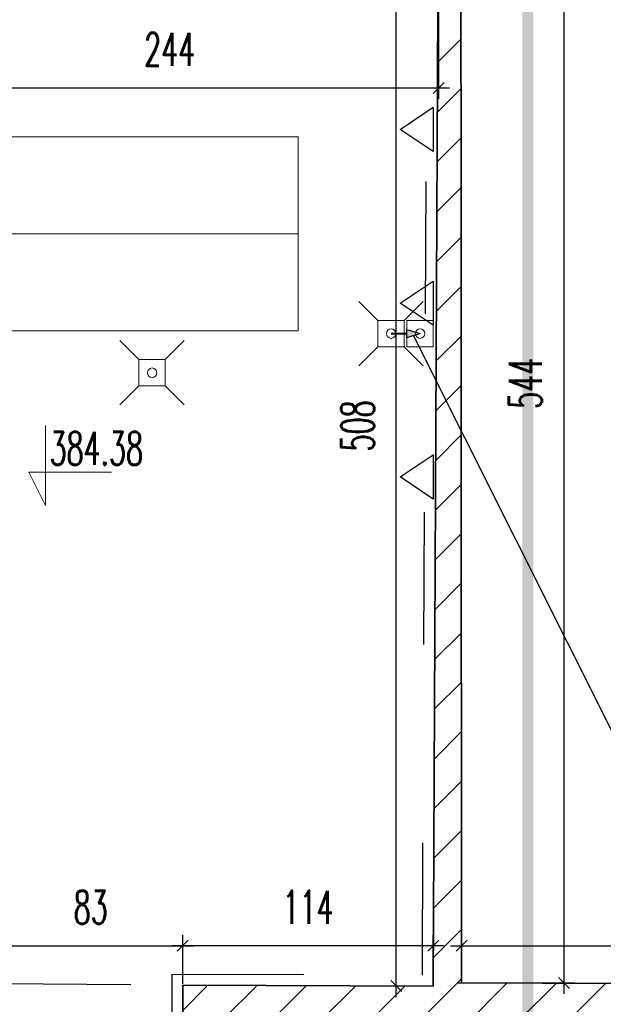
# Model space of a CAD drawing. Header units: millimetres. Extents: x 19887 to 192597, y -14203 to 39042.
# Tile 60 of 256: x 26446 to 26711, y -8943 to -8497. Entities that reach past the tile are written whole.
import ezdxf

# ---------------------------------------------------------------- set-up
doc = ezdxf.new("R2010")
doc.units = ezdxf.units.MM
for name, pattern in [('ACAD_ISO03W100', [30, 12, -18]), ('CONTINOUS', [0]), ('DASHED2', [9.524999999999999, 6.35, -3.175])]:
    doc.linetypes.add(name, pattern=pattern)
doc.layers.get('Defpoints').update_dxf_attribs({"color": 4})
for name, color, linetype in [('A_DBA-RAMKI', 6, 'Continuous'), ('A_DBA-WYMIAR', 1, 'Continuous'), ('A_DBA_WPUSTY SAN', 150, 'Continuous'), ('Basen_rzut_poziom_1_widok', 252, 'Continuous'), ('Sufit podwieszany', 252, 'Continuous'), ('Wymiarowanie', 3, 'Continuous'), ('Wypełnienie', 252, 'Continuous')]:
    doc.layers.add(name, color=color, linetype=linetype)
for name, color, linetype, lineweight in [('A_DBA_URZADZENIA SANITARNE', 5, 'Continuous', 25), ('Basen_rzut_poziom_1_obrys', 252, 'Continuous', 35), ('koty wysokościowe', 252, 'Continuous', 0), ('Tabela', 1, 'Continuous', 0), ('Ściany', 7, 'Continuous', 25)]:
    doc.layers.add(name, color=color, linetype=linetype, lineweight=lineweight)
doc.styles.add('ROMANS', font='romans.shx', dxfattribs={"width": 0.6})
doc.styles.get("Standard").update_dxf_attribs({"font": 'arial.ttf'})
doc.dimstyles.new('000001FB70622F18', dxfattribs={"dimtxt": 20, "dimasz": 5, "dimexe": 5, "dimexo": 1, "dimgap": 20, "dimtad": 1, "dimtoh": 1, "dimdec": 0, "dimtxsty": 'Standard', "dimblk": 'OBLIQUE', "dimcen": 0, "dimdle": 5, "dimclrd": 252, "dimclre": 252, "dimclrt": 252, "dimadec": 0, "dimazin": 0, "dimtfac": 1, "dimtdec": 0, "dimtmove": 0, "dimatfit": 3, "dimldrblk": 'OBLIQUE', "dimfxl": 150, "dimfxlon": 1, "dimlwd": 25, "dimlwe": 25, "dimarcsym": 1})

# ---------------------------------------------------------------- blocks, each defined once
blk = doc.blocks.new('_Oblique')
at = {"color": 0, "linetype": 'ByBlock', "lineweight": -2}
blk.add_line((-0.5, -0.5), (0.5, 0.5), dxfattribs=at)
blk = doc.blocks.new('*D621')
at = {"layer": 'Defpoints', "color": 0}
for p in [(3729.417537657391, -2553.992687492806), (3485.484733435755, -2630.802824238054), (3729.417537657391, -2654.777649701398)]:
    blk.add_point(p, dxfattribs=at)
at = {"layer": 'Wymiarowanie', "color": 252, "linetype": 'Continuous', "lineweight": 25}
for p, q in [((3729.417537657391, -2554.992687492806), (3729.417537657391, -2659.777649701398)), ((3485.484733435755, -2631.802824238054), (3485.484733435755, -2659.777649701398)), ((3480.484733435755, -2654.777649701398), (3734.417537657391, -2654.777649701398))]:
    blk.add_line(p, q, dxfattribs=at)
at = {"layer": 'Wymiarowanie', "color": 252, "linetype": 'ByBlock', "lineweight": 25, "xscale": 5, "yscale": 5, "zscale": 5, "rotation": 180}
blk.add_blockref('_Oblique', (3485.484733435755, -2654.777649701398), dxfattribs=at)
at = {"layer": 'Wymiarowanie', "color": 252, "linetype": 'ByBlock', "lineweight": 25, "xscale": 5, "yscale": 5, "zscale": 5}
blk.add_blockref('_Oblique', (3729.417537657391, -2654.777649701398), dxfattribs=at)
at = {"layer": 'Wymiarowanie', "color": 252, "insert": (3607.451135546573, -2637.277649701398), "char_height": 15, "attachment_point": 5, "style": 'ROMANS'}
blk.add_mtext('244', dxfattribs=at)
blk = doc.blocks.new('*D793')
at = {"layer": 'Defpoints', "color": 0}
for p in [(3613.330744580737, -3043.958846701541), (3529.841633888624, -3061.067954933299), (3613.330744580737, -3061.791934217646)]:
    blk.add_point(p, dxfattribs=at)
at = {"layer": 'Wymiarowanie', "color": 252, "linetype": 'Continuous', "lineweight": 25}
for p, q in [((3529.841633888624, -3060.067954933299), (3529.841633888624, -3038.958846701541)), ((3613.330744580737, -3060.791934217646), (3613.330744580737, -3038.958846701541)), ((3524.841633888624, -3043.958846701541), (3618.330744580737, -3043.958846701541))]:
    blk.add_line(p, q, dxfattribs=at)
at = {"layer": 'Wymiarowanie', "color": 252, "linetype": 'ByBlock', "lineweight": 25, "xscale": 5, "yscale": 5, "zscale": 5, "rotation": 180}
blk.add_blockref('_Oblique', (3529.841633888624, -3043.958846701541), dxfattribs=at)
at = {"layer": 'Wymiarowanie', "color": 252, "linetype": 'ByBlock', "lineweight": 25, "xscale": 5, "yscale": 5, "zscale": 5}
blk.add_blockref('_Oblique', (3613.330744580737, -3043.958846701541), dxfattribs=at)
at = {"layer": 'Wymiarowanie', "color": 252, "insert": (3571.58618923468, -3026.458846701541), "char_height": 15, "attachment_point": 5, "style": 'ROMANS'}
blk.add_mtext('83', dxfattribs=at)
blk = doc.blocks.new('*D630')
at = {"layer": 'Defpoints', "color": 0}
for p in [(3613.330744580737, -3043.958846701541), (3613.330744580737, -3062.259595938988), (3727.027067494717, -3062.259595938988)]:
    blk.add_point(p, dxfattribs=at)
at = {"layer": 'Wymiarowanie', "color": 252, "linetype": 'Continuous', "lineweight": 25}
for p, q in [((3613.330744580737, -3061.259595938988), (3613.330744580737, -3038.958846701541)), ((3727.027067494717, -3061.259595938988), (3727.027067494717, -3038.958846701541)), ((3732.027067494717, -3043.958846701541), (3608.330744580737, -3043.958846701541))]:
    blk.add_line(p, q, dxfattribs=at)
at = {"layer": 'Wymiarowanie', "color": 252, "linetype": 'ByBlock', "lineweight": 25, "xscale": 5, "yscale": 5, "zscale": 5, "rotation": 180}
blk.add_blockref('_Oblique', (3613.330744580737, -3043.958846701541), dxfattribs=at)
at = {"layer": 'Wymiarowanie', "color": 252, "linetype": 'ByBlock', "lineweight": 25, "xscale": 5, "yscale": 5, "zscale": 5}
blk.add_blockref('_Oblique', (3727.027067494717, -3043.958846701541), dxfattribs=at)
at = {"layer": 'Wymiarowanie', "color": 252, "insert": (3670.178906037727, -3026.458846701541), "char_height": 15, "attachment_point": 5, "style": 'ROMANS'}
blk.add_mtext('114', dxfattribs=at)
blk = doc.blocks.new('*D596')
at = {"layer": 'Defpoints', "color": 0}
for p in [(3710.228584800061, -2553.992687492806), (3729.417537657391, -2553.992687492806), (3727.027085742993, -3062.255715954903)]:
    blk.add_point(p, dxfattribs=at)
at = {"layer": 'Wymiarowanie', "color": 252, "linetype": 'Continuous', "lineweight": 25}
for p, q in [((3710.228584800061, -3067.255715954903), (3710.228584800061, -2548.992687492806)), ((3728.417537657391, -2553.992687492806), (3705.228584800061, -2553.992687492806)), ((3726.027085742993, -3062.255715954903), (3705.228584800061, -3062.255715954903))]:
    blk.add_line(p, q, dxfattribs=at)
at = {"layer": 'Wymiarowanie', "color": 252, "linetype": 'ByBlock', "lineweight": 25, "xscale": 5, "yscale": 5, "zscale": 5}
for p, rotation in [((3710.228584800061, -2553.992687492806), 90), ((3710.228584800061, -3062.255715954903), 270)]:
    blk.add_blockref('_Oblique', p, dxfattribs=dict(at, rotation=rotation))
at = {"layer": 'Wymiarowanie', "color": 252, "insert": (3692.728584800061, -2808.124201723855), "char_height": 15, "attachment_point": 5, "rotation": 90, "style": 'ROMANS'}
blk.add_mtext('508', dxfattribs=at)
blk = doc.blocks.new('*D638')
at = {"layer": 'Defpoints', "color": 0}
for p in [(3739.465646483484, -2516.770062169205), (3737.216399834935, -3060.810423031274), (3786.295339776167, -3060.810423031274)]:
    blk.add_point(p, dxfattribs=at)
at = {"layer": 'Wymiarowanie', "color": 252, "linetype": 'Continuous', "lineweight": 25}
for p, q in [((3786.295339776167, -2511.770062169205), (3786.295339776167, -3065.810423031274)), ((3740.465646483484, -2516.770062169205), (3791.295339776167, -2516.770062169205)), ((3738.216399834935, -3060.810423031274), (3791.295339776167, -3060.810423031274))]:
    blk.add_line(p, q, dxfattribs=at)
at = {"layer": 'Wymiarowanie', "color": 252, "linetype": 'ByBlock', "lineweight": 25, "xscale": 5, "yscale": 5, "zscale": 5}
for p, rotation in [((3786.295339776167, -2516.770062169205), 90), ((3786.295339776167, -3060.810423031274), 270)]:
    blk.add_blockref('_Oblique', p, dxfattribs=dict(at, rotation=rotation))
at = {"layer": 'Wymiarowanie', "color": 252, "insert": (3768.795339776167, -2788.79024260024), "char_height": 15, "attachment_point": 5, "rotation": 90, "style": 'ROMANS'}
blk.add_mtext('544', dxfattribs=at)
blk = doc.blocks.new('*D794')
at = {"layer": 'Defpoints', "color": 0}
for p in [(4438.493882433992, -3043.958846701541), (3739.859618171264, -3060.821350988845), (4438.493882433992, -3060.821350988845)]:
    blk.add_point(p, dxfattribs=at)
at = {"layer": 'Wymiarowanie', "color": 252, "linetype": 'Continuous', "lineweight": 25}
for p, q in [((3739.859618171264, -3059.821350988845), (3739.859618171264, -3038.958846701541)), ((4438.493882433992, -3059.821350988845), (4438.493882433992, -3038.958846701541)), ((3734.859618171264, -3043.958846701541), (4443.493882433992, -3043.958846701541))]:
    blk.add_line(p, q, dxfattribs=at)
at = {"layer": 'Wymiarowanie', "color": 252, "linetype": 'ByBlock', "lineweight": 25, "xscale": 5, "yscale": 5, "zscale": 5, "rotation": 180}
blk.add_blockref('_Oblique', (3739.859618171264, -3043.958846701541), dxfattribs=at)
at = {"layer": 'Wymiarowanie', "color": 252, "linetype": 'ByBlock', "lineweight": 25, "xscale": 5, "yscale": 5, "zscale": 5}
blk.add_blockref('_Oblique', (4438.493882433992, -3043.958846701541), dxfattribs=at)
at = {"layer": 'Wymiarowanie', "color": 252, "insert": (4089.176750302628, -3026.458846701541), "char_height": 15, "attachment_point": 5, "style": 'ROMANS'}
blk.add_mtext('699', dxfattribs=at)
blk = doc.blocks.new('wpust_podl')
at = {"layer": 'A_DBA_WPUSTY SAN', "lineweight": 9}
for p, q in [((-16.99999999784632, 17.00000000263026), (-6.999999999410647, 7.000000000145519)), ((7.000000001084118, 6.999999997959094), (17.00000000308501, 16.9999999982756)), ((-7.000000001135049, -6.999999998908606), (-6.999999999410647, 7.000000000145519)), ((-6.999999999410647, 7.000000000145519), (7.000000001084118, 6.999999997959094)), ((7.000000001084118, 6.999999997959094), (6.999999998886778, -7.000000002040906)), ((-17.0000000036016, -16.99999999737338), (-7.000000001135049, -6.999999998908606)), ((6.999999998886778, -7.000000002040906), (-7.000000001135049, -6.999999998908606)), ((6.999999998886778, -7.000000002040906), (16.99999999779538, -17.00000000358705))]:
    blk.add_line(p, q, dxfattribs=at)
at = {"layer": 'A_DBA_WPUSTY SAN', "linetype": 'CONTINOUS', "lineweight": 9}
blk.add_circle((-7.275957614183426e-12, -3.637978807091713e-12), 2.499999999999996, dxfattribs=at)
blk = doc.blocks.new('strzałka')
at = {"layer": 'Ściany'}
blk.add_hatch(color=256, dxfattribs=at).paths.add_polyline_path([(1947.024186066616, -957.024243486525), (1945.190454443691, -951.0242434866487), (1948.85791768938, -951.0242434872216)])
at = {"layer": 'Ściany', "const_width": 1}
blk.add_lwpolyline([(1947.024186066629, -943.8736544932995), (1947.024186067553, -951.0242434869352)], dxfattribs=at)
at = {"layer": 'Ściany'}
blk.add_lwpolyline([(1947.024186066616, -957.024243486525), (1945.190454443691, -951.0242434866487), (1948.85791768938, -951.0242434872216), (1947.024186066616, -957.024243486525)], dxfattribs=at)
blk = doc.blocks.new('G$CF5E15B28')
at = {"layer": 'Wypełnienie'}
h = blk.add_hatch(dxfattribs=at)
h.set_pattern_fill('ANSI31', color=253, scale=5.000000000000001, angle=90.00000000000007)
h.set_pattern_definition([(45.00000000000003, (3252.028049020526, -2175.28478632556), (-11.22532015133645, 11.22532015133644), [])])
h.paths.add_polyline_path([(3756.04364494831, -3077.148247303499), (4422.189503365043, -3077.148247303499), (4422.189503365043, -3224.60701096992), (4439.061955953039, -3224.60701096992), (4438.48194105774, -3063.709691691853), (3739.859618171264, -3060.821350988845), (3739.465646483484, -2516.770062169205), (3385.090793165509, -2193.984136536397), (3359.131653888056, -2222.483725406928), (3553.054236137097, -2396.965011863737), (3467.329878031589, -2490.775203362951), (3467.329878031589, -2520.214988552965), (3483.72970389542, -2520.214988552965), (3483.729703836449, -2497.423174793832), (3563.08126242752, -2407.018940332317), (3729.417537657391, -2553.992687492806), (3727.027067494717, -3062.259595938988), (3613.330744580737, -3062.259595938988), (3613.330744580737, -3077.148247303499), (3727.790564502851, -3077.148247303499), (3726.592498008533, -3209.468815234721), (3756.04364494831, -3209.468815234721)])
at = {"layer": 'Basen_rzut_poziom_1_obrys', "color": 253}
for points, elevation in [([(3080.902564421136, -1914.788822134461), (3739.465646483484, -2516.770062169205), (3739.859618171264, -3060.821350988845)], -2.928745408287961e-07), ([(3613.330744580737, -3061.791934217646), (3727.027085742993, -3062.255715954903), (3729.417537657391, -2553.992687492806)], -2.781039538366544e-07), ([(3613.330744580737, -3061.791934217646), (3613.330744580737, -3077.148247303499), (3727.790564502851, -3077.148247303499), (3726.592498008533, -3209.468815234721), (3756.04364494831, -3209.468815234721), (3756.04364494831, -3077.148247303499)], -2.942345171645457e-07), ([(3739.859618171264, -3060.821350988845), (4438.48194105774, -3063.709691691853), (4439.061955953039, -3224.60701096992)], -3.364688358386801e-07)]:
    blk.add_lwpolyline(points, dxfattribs=dict(at, elevation=elevation))
at = {"layer": 'Basen_rzut_poziom_1_widok', "color": 253, "linetype": 'ACAD_ISO03W100', "ltscale": 5, "elevation": -2.858425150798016e-07}
blk.add_lwpolyline([(3529.841633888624, -3061.067954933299), (3613.330744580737, -3061.791934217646)], dxfattribs=at)
at = {"layer": 'koty wysokościowe', "color": 253, "elevation": 1.115803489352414e-06}
for points in [[(3551.025893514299, -2807.948951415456), (3551.025893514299, -2844.180925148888)], [(3543.525893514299, -2829.180925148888), (3551.025893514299, -2829.180925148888)], [(3551.025893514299, -2844.180925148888), (3543.525893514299, -2829.180925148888)], [(3551.025893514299, -2829.180925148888), (3581.025893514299, -2829.180925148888)]]:
    blk.add_lwpolyline(points, dxfattribs=at)
at = {"layer": 'Sufit podwieszany', "color": 253, "linetype": 'ACAD_ISO03W100', "ltscale": 5}
for points, elevation in [([(3608.330744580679, -3056.771496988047), (3722.050642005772, -3057.235374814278), (3724.417592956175, -2553.969171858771)], -2.778243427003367e-07), ([(3608.330744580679, -3056.771496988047), (3608.330744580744, -3082.1482473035), (3722.745088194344, -3082.1482473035), (3721.547021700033, -3214.468815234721), (3761.043644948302, -3214.468815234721), (3761.043644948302, -3082.1482473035)], -2.946534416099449e-07)]:
    blk.add_lwpolyline(points, dxfattribs=dict(at, elevation=elevation))
at = {"layer": 'Tabela', "color": 253, "elevation": 1.115803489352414e-06}
blk.add_lwpolyline([(3273.772122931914, -2676.985899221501), (3665.71932847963, -2676.985899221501), (3665.71932847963, -2765.046314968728), (3273.772122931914, -2765.046314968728)], close=True, dxfattribs=at)
blk.add_lwpolyline([(3273.772122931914, -2721.016107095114), (3665.71932847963, -2721.016107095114)], dxfattribs=at)
at = {"layer": 'koty wysokościowe', "color": 253, "insert": (3552.917057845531, -2810.855126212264, 1.115803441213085e-06), "char_height": 15, "width": 21553.28442977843, "attachment_point": 1, "style": 'ROMANS'}
blk.add_mtext('384.38', dxfattribs=at)
at = {"layer": 'Wymiarowanie', "color": 253}
for base, p1, p2, angle, override, picture, middle in [((3786.295339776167, -3060.810423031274, -2.954649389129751e-07), (3739.465646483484, -2516.770062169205, -2.928745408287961e-07), (3737.216399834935, -3060.810423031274, -3.364688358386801e-07), 90.00000000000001, {"dimtxt": 15, "dimgap": 10, "dimtxsty": 'ROMANS'}, '*D638', (3768.795339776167, -2788.79024260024, 1.460387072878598e-09)), ((3710.228584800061, -2553.992687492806, -2.770333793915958e-07), (3727.027085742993, -3062.255715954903, -2.781039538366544e-07), (3729.417537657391, -2553.992687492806, -2.781039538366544e-07), 90.00000000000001, {"dimtxt": 15, "dimgap": 10, "dimtxsty": 'ROMANS'}, '*D596', (3692.728584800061, -2808.124201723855, 1.460387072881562e-09)), ((3729.417537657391, -2654.777649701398, -2.809252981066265e-07), (3485.484733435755, -2630.802824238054, -2.515889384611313e-07), (3729.417537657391, -2553.992687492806, -2.781039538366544e-07), 2.481438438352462e-14, {"dimtxt": 15, "dimgap": 10, "dimtxsty": 'ROMANS', "dimtmove": 1}, '*D621', (3607.451135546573, -2637.277649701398, 1.460387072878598e-09)), ((3613.330744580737, -3043.958846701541, -2.853433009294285e-07), (3529.841633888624, -3061.067954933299, -2.811642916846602e-07), (3613.330744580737, -3061.791934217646, -2.942345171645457e-07), 2.481438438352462e-14, {"dimtxt": 15, "dimgap": 10, "dimtxsty": 'ROMANS'}, '*D793', (3571.58618923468, -3026.458846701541, 1.460387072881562e-09)), ((3613.330744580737, -3043.958846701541, -2.85343300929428e-07), (3727.027067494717, -3062.259595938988, -2.921988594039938e-07), (3613.330744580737, -3062.259595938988, -2.85855606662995e-07), 2.481438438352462e-14, {"dimtxt": 15, "dimgap": 10, "dimtxsty": 'ROMANS'}, '*D630', (3670.178906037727, -3026.458846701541, 1.460387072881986e-09)), ((4438.493882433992, -3043.958846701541, -3.313801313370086e-07), (3739.859618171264, -3060.821350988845, -3.364688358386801e-07), (4438.493882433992, -3060.821350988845, -3.318521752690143e-07), 2.481438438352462e-14, {"dimtxt": 15, "dimgap": 10, "dimtxsty": 'ROMANS'}, '*D794', (4089.176750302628, -3026.458846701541, 1.460387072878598e-09))]:
    dim = blk.add_linear_dim(base=base, p1=p1, p2=p2, angle=angle, dimstyle='000001FB70622F18', override=override, dxfattribs=at)
    dim.commit()
    dim.dimension.update_dxf_attribs({"geometry": picture, "text_midpoint": middle})

msp = doc.modelspace()

# ---------------------------------------------------------------- linework, layer by layer
at = {"layer": 'A_DBA-RAMKI', "color": 210, "linetype": 'DASHED2', "ltscale": 10, "const_width": 5, "elevation": 1.227972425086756e-06}
msp.add_lwpolyline([(24153.119014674, -6210.361119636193), (24466.68617722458, -6482.775454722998), (24430.88495245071, -6518.909930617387), (24500.76415987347, -6581.202962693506), (24527.45354593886, -6551.692963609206), (26084.60604707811, -7930.856239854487), (26019.41459223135, -7999.939374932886), (26168.92111427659, -8153.442570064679), (26228.92511507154, -8089.139261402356), (26229.29952328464, -8092.944999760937), (26264.48348770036, -8054.200675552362), (26676.78833561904, -8404.260108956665), (26676.78833561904, -8950.007433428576)], dxfattribs=at)
at = {"layer": 'A_DBA-WYMIAR'}
msp.add_lwpolyline([(27275.89288100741, -8825.392220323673), (26717.81144607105, -8825.392220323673), (26624.83678286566, -8640.037720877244)], dxfattribs=at)
at = {"layer": 'A_DBA_URZADZENIA SANITARNE', "color": 4, "elevation": -1.800070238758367e-07}
for points in [[(26633.8367828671, -8556.463912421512), (26618.83678286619, -8546.463912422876), (26633.83678286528, -8536.463912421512), (26633.8367828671, -8556.463912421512)], [(26633.8367828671, -8635.31017951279), (26618.83678286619, -8625.310179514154), (26633.83678286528, -8615.31017951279), (26633.8367828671, -8635.31017951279)], [(26633.8367828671, -8714.156446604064), (26618.83678286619, -8704.156446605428), (26633.83678286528, -8694.156446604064), (26633.8367828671, -8714.156446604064)]]:
    msp.add_lwpolyline(points, dxfattribs=at)
at = {"layer": 'A_DBA_WPUSTY SAN', "color": 2, "lineweight": 9}
for p, q in [((26621.83678286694, -8633.120855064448, -1.800070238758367e-07), (26633.83678286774, -8633.12085506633, -1.800070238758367e-07)), ((26621.83678286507, -8645.12085506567, -1.800070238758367e-07), (26621.83678286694, -8633.120855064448, -1.800070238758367e-07)), ((26633.83678286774, -8633.12085506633, -1.800070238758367e-07), (26633.83678286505, -8645.120855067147, -1.800070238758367e-07)), ((26633.83678286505, -8645.120855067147, -1.800070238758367e-07), (26621.83678286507, -8645.12085506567, -1.800070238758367e-07))]:
    msp.add_line(p, q, dxfattribs=at)
at = {"layer": 'A_DBA_WPUSTY SAN', "color": 2, "linetype": 'CONTINOUS', "lineweight": 9}
msp.add_circle((26627.83678286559, -8639.120855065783, -1.800070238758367e-07), 2.142857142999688, dxfattribs=at)

# ---------------------------------------------------------------- block references
msp.add_blockref('G$CF5E15B28', (22906.81359535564, -5872.859186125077, 1.121359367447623e-07))
at = {"layer": 'A_DBA_WPUSTY SAN', "xscale": 0.8571428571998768, "yscale": 0.8571428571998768, "zscale": 0.8571428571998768, "rotation": 90}
for p in [(26614.68619387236, -8639.120855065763, -1.800070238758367e-07), (26506.25201904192, -8656.85260541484, -1.800070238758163e-07)]:
    msp.add_blockref('wpust_podl', p, dxfattribs=at)
at = {"layer": 'Defpoints', "rotation": 90}
msp.add_blockref('strzałka', (25670.81253937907, -10586.1450411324, -1.800070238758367e-07), dxfattribs=at)

doc.saveas('drawing.dxf')
